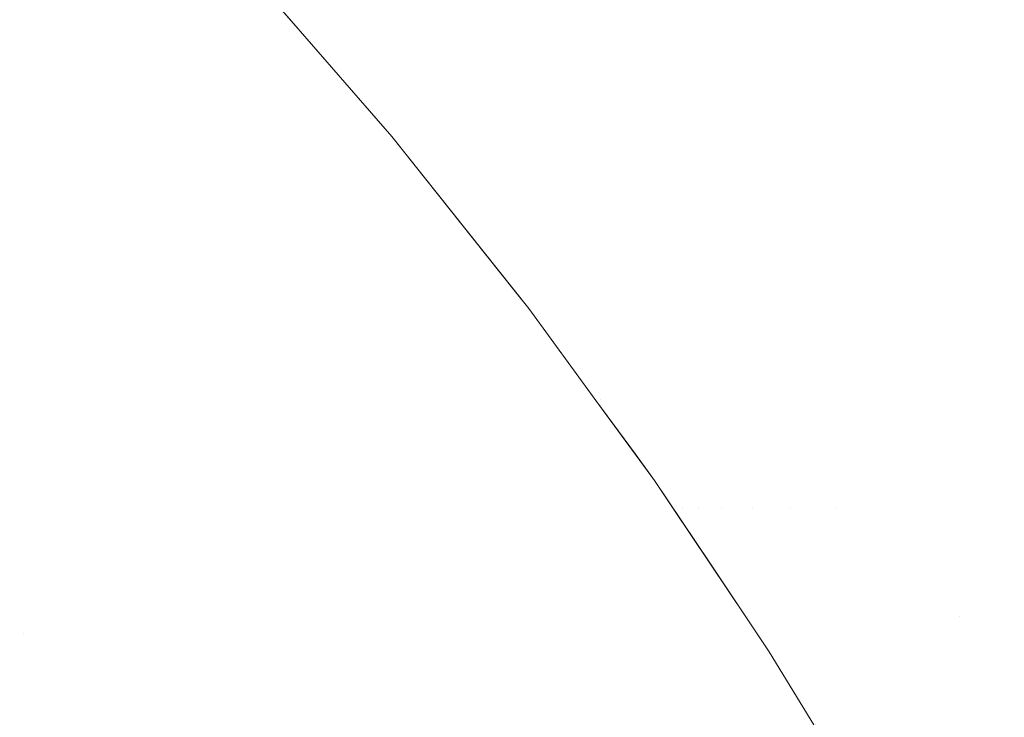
# Model space of a CAD drawing. Header units: centimetres. Extents: x -35.1 to 36.2, y 3.4 to 5.2.
# Tile 180 of 256: x -11.1686 to -11.1502, y 5.1421 to 5.1552. Entities that reach past the tile are written whole.
import ezdxf

# ---------------------------------------------------------------- set-up
doc = ezdxf.new("R2010")
doc.units = ezdxf.units.CM
doc.header["$LTSCALE"] = 2.54
doc.layers.add('Lucido design-1', color=7, linetype='Continuous')

# ---------------------------------------------------------------- blocks, each defined once
blk = doc.blocks.new('Gruppo-4-1')
at = {"color": 7, "linetype": 'Continuous', "lineweight": 9}
for points, invisible_edges in [([(36.079692, 5.15757, -1872.233599), (-34.952766, 5.15757, -1872.233599), (-34.952766, 5.153942, -1872.231175), (36.079692, 5.153942, -1872.231175)], 5), ([(-11.167272, 5.156206, -1872.934101), (-11.166364, 5.155215, -1872.934101), (-11.167053, 5.154867, -1872.93713), (-11.167955, 5.155852, -1872.93713)], 15), ([(-11.163749, 5.155073, -1872.921758), (-11.164649, 5.156081, -1872.921758), (-11.164487, 5.156163, -1872.918638), (-11.163586, 5.155153, -1872.918638)], 15), ([(-11.163586, 5.155153, -1872.918638), (-11.164487, 5.156163, -1872.918638), (-11.164455, 5.156215, -1872.915514), (-11.163546, 5.155167, -1872.915514)], 11), ([(-11.163546, 5.155167, -1872.915514), (-11.164455, 5.156215, -1872.915514), (-11.164455, 5.156215, -1872.715514), (-11.162668, 5.154155, -1872.715514)], 10), ([(-11.162668, 5.154155, -1872.715514), (-11.164455, 5.156215, -1872.715514), (-11.164356, 5.156191, -1872.711854), (-11.162577, 5.154168, -1872.711896)], 14), ([(-11.162577, 5.154168, -1872.711896), (-11.164356, 5.156191, -1872.711854), (-11.164127, 5.156191, -1872.7082), (-11.16235, 5.154168, -1872.708283)], 15), ([(-11.16235, 5.154168, -1872.708283), (-11.164127, 5.156191, -1872.7082), (-11.163746, 5.156191, -1872.704557), (-11.161973, 5.154168, -1872.704681)], 15), ([(-11.161973, 5.154168, -1872.704681), (-11.163746, 5.156191, -1872.704557), (-11.163213, 5.156191, -1872.700929), (-11.161447, 5.154168, -1872.701095)], 15), ([(-11.161447, 5.154168, -1872.701095), (-11.163213, 5.156191, -1872.700929), (-11.162532, 5.156191, -1872.697323), (-11.160773, 5.154168, -1872.697529)], 15), ([(-11.160773, 5.154168, -1872.697529), (-11.162532, 5.156191, -1872.697323), (-11.161702, 5.156191, -1872.693742), (-11.159953, 5.154168, -1872.69399)], 15), ([(-11.159953, 5.154168, -1872.69399), (-11.161702, 5.156191, -1872.693742), (-11.160728, 5.156191, -1872.690193), (-11.15899, 5.154168, -1872.690481)], 15), ([(-11.15899, 5.154168, -1872.690481), (-11.160728, 5.156191, -1872.690193), (-11.159611, 5.156191, -1872.68668), (-11.157886, 5.154168, -1872.687008)], 15), ([(-11.157886, 5.154168, -1872.687008), (-11.159611, 5.156191, -1872.68668), (-11.158355, 5.156191, -1872.683208), (-11.156644, 5.154168, -1872.683575)], 15), ([(-11.156644, 5.154168, -1872.683575), (-11.158355, 5.156191, -1872.683208), (-11.156964, 5.156191, -1872.679781), (-11.155268, 5.154168, -1872.680187)], 15), ([(-11.155268, 5.154168, -1872.680187), (-11.156964, 5.156191, -1872.679781), (-11.155441, 5.156191, -1872.676404), (-11.153762, 5.154168, -1872.676848)], 15), ([(-11.153762, 5.154168, -1872.676848), (-11.155441, 5.156191, -1872.676404), (-11.153789, 5.156191, -1872.67308), (-11.15213, 5.154168, -1872.673562)], 15), ([(-11.15213, 5.154168, -1872.673562), (-11.153789, 5.156191, -1872.67308), (-11.152015, 5.156191, -1872.669813), (-11.150375, 5.154168, -1872.670332)], 15), ([(-11.150375, 5.154168, -1872.670332), (-11.152015, 5.156191, -1872.669813), (-11.150121, 5.156191, -1872.666607), (-11.148503, 5.154168, -1872.667163)], 15), ([(-11.164401, 5.154752, -1872.927965), (-11.165295, 5.155755, -1872.927965), (-11.164919, 5.155945, -1872.924868), (-11.164021, 5.154939, -1872.924868)], 15), ([(-11.164021, 5.154939, -1872.924868), (-11.164919, 5.155945, -1872.924868), (-11.164649, 5.156081, -1872.921758), (-11.163749, 5.155073, -1872.921758)], 15), ([(-11.167955, 5.155852, -1872.93713), (-11.167053, 5.154867, -1872.93713), (-11.167843, 5.154468, -1872.940129), (-11.168739, 5.155446, -1872.940129)], 15), ([(-11.164887, 5.154513, -1872.931044), (-11.165778, 5.155511, -1872.931044), (-11.165295, 5.155755, -1872.927965), (-11.164401, 5.154752, -1872.927965)], 15), ([(-11.168739, 5.155446, -1872.940129), (-11.167843, 5.154468, -1872.940129), (-11.168732, 5.15402, -1872.943094), (-11.16962, 5.154989, -1872.943094)], 15), ([(-11.165479, 5.154222, -1872.934101), (-11.166364, 5.155215, -1872.934101), (-11.165778, 5.155511, -1872.931044), (-11.164887, 5.154513, -1872.931044)], 15), ([(-11.166173, 5.15388, -1872.93713), (-11.167053, 5.154867, -1872.93713), (-11.166364, 5.155215, -1872.934101), (-11.165479, 5.154222, -1872.934101)], 15), ([(-11.163546, 5.155167, -1872.915514), (-11.162668, 5.154155, -1872.915514), (-11.162707, 5.154142, -1872.918638), (-11.163586, 5.155153, -1872.918638)], 14), ([(-11.162668, 5.154155, -1872.915514), (-11.163546, 5.155167, -1872.915514), (-11.162668, 5.154155, -1872.715514)], 10), ([(-11.163749, 5.155073, -1872.921758), (-11.162872, 5.154063, -1872.921758), (-11.163146, 5.153931, -1872.924868), (-11.164021, 5.154939, -1872.924868)], 15), ([(-11.163586, 5.155153, -1872.918638), (-11.162707, 5.154142, -1872.918638), (-11.162872, 5.154063, -1872.921758), (-11.163749, 5.155073, -1872.921758)], 15), ([(-11.16697, 5.153489, -1872.940129), (-11.167843, 5.154468, -1872.940129), (-11.167053, 5.154867, -1872.93713), (-11.166173, 5.15388, -1872.93713)], 15), ([(-11.164021, 5.154939, -1872.924868), (-11.163146, 5.153931, -1872.924868), (-11.163529, 5.153748, -1872.927965), (-11.164401, 5.154752, -1872.927965)], 15), ([(-11.164401, 5.154752, -1872.927965), (-11.163529, 5.153748, -1872.927965), (-11.164019, 5.153513, -1872.931044), (-11.164887, 5.154513, -1872.931044)], 15), ([(-11.167865, 5.153048, -1872.943094), (-11.168732, 5.15402, -1872.943094), (-11.167843, 5.154468, -1872.940129), (-11.16697, 5.153489, -1872.940129)], 15), ([(-11.164887, 5.154513, -1872.931044), (-11.164019, 5.153513, -1872.931044), (-11.164615, 5.153228, -1872.934101), (-11.165479, 5.154222, -1872.934101)], 15), ([(-11.165479, 5.154222, -1872.934101), (-11.164615, 5.153228, -1872.934101), (-11.165315, 5.152892, -1872.93713), (-11.166173, 5.15388, -1872.93713)], 15), ([(-11.162293, 5.152923, -1872.924868), (-11.163146, 5.153931, -1872.924868), (-11.162872, 5.154063, -1872.921758), (-11.162016, 5.153052, -1872.921758)], 15), ([(-11.162016, 5.153052, -1872.921758), (-11.162872, 5.154063, -1872.921758), (-11.162707, 5.154142, -1872.918638), (-11.16185, 5.153129, -1872.918638)], 15), ([(-11.16185, 5.153129, -1872.918638), (-11.162707, 5.154142, -1872.918638), (-11.162668, 5.154155, -1872.915514), (-11.161798, 5.153152, -1872.915514)], 11), ([(-11.161667, 5.153001, -1872.715514), (-11.162668, 5.154155, -1872.715514), (-11.162577, 5.154168, -1872.711896)], 10), ([(-11.161798, 5.153152, -1872.915514), (-11.162668, 5.154155, -1872.915514), (-11.162668, 5.154155, -1872.715514), (-11.161667, 5.153001, -1872.715514)], 10), ([(-11.162577, 5.154168, -1872.711896), (-11.160885, 5.152141, -1872.711936), (-11.161667, 5.153001, -1872.715514)], 11), ([(-11.16235, 5.154168, -1872.708283), (-11.160661, 5.152141, -1872.708362), (-11.160885, 5.152141, -1872.711936), (-11.162577, 5.154168, -1872.711896)], 15), ([(-11.161973, 5.154168, -1872.704681), (-11.160288, 5.152141, -1872.704799), (-11.160661, 5.152141, -1872.708362), (-11.16235, 5.154168, -1872.708283)], 15), ([(-11.161447, 5.154168, -1872.701095), (-11.159767, 5.152141, -1872.701252), (-11.160288, 5.152141, -1872.704799), (-11.161973, 5.154168, -1872.704681)], 15), ([(-11.160773, 5.154168, -1872.697529), (-11.159101, 5.152141, -1872.697726), (-11.159767, 5.152141, -1872.701252), (-11.161447, 5.154168, -1872.701095)], 15), ([(-11.159953, 5.154168, -1872.69399), (-11.15829, 5.152141, -1872.694225), (-11.159101, 5.152141, -1872.697726), (-11.160773, 5.154168, -1872.697529)], 15), ([(-11.15899, 5.154168, -1872.690481), (-11.157337, 5.152141, -1872.690755), (-11.15829, 5.152141, -1872.694225), (-11.159953, 5.154168, -1872.69399)], 15), ([(-11.157886, 5.154168, -1872.687008), (-11.156245, 5.152141, -1872.68732), (-11.157337, 5.152141, -1872.690755), (-11.15899, 5.154168, -1872.690481)], 15), ([(-11.156644, 5.154168, -1872.683575), (-11.155017, 5.152141, -1872.683924), (-11.156245, 5.152141, -1872.68732), (-11.157886, 5.154168, -1872.687008)], 15), ([(-11.155268, 5.154168, -1872.680187), (-11.153656, 5.152141, -1872.680573), (-11.155017, 5.152141, -1872.683924), (-11.156644, 5.154168, -1872.683575)], 15), ([(-11.153762, 5.154168, -1872.676848), (-11.152167, 5.152141, -1872.677271), (-11.153656, 5.152141, -1872.680573), (-11.155268, 5.154168, -1872.680187)], 15), ([(-11.15213, 5.154168, -1872.673562), (-11.150552, 5.152141, -1872.67402), (-11.152167, 5.152141, -1872.677271), (-11.153762, 5.154168, -1872.676848)], 15), ([(-11.150375, 5.154168, -1872.670332), (-11.148817, 5.152141, -1872.670826), (-11.150552, 5.152141, -1872.67402), (-11.15213, 5.154168, -1872.673562)], 15), ([(-11.148503, 5.154168, -1872.667163), (-11.146966, 5.152141, -1872.667691), (-11.148817, 5.152141, -1872.670826), (-11.150375, 5.154168, -1872.670332)], 15), ([(36.079692, 5.153942, -1872.231175), (-34.952766, 5.153942, -1872.231175), (-34.952766, 5.150212, -1872.228911), (36.079692, 5.150212, -1872.228911)], 5), ([(-11.168858, 5.15256, -1872.946019), (-11.169716, 5.153522, -1872.946019), (-11.168732, 5.15402, -1872.943094), (-11.167865, 5.153048, -1872.943094)], 15), ([(-11.166173, 5.15388, -1872.93713), (-11.165315, 5.152892, -1872.93713), (-11.166118, 5.152508, -1872.940129), (-11.16697, 5.153489, -1872.940129)], 15), ([(-11.162678, 5.152743, -1872.927965), (-11.163529, 5.153748, -1872.927965), (-11.163146, 5.153931, -1872.924868), (-11.162293, 5.152923, -1872.924868)], 15), ([(-11.163172, 5.152512, -1872.931044), (-11.164019, 5.153513, -1872.931044), (-11.163529, 5.153748, -1872.927965), (-11.162678, 5.152743, -1872.927965)], 15), ([(-11.163772, 5.152232, -1872.934101), (-11.164615, 5.153228, -1872.934101), (-11.164019, 5.153513, -1872.931044), (-11.163172, 5.152512, -1872.931044)], 15), ([(-11.16697, 5.153489, -1872.940129), (-11.166118, 5.152508, -1872.940129), (-11.16702, 5.152075, -1872.943094), (-11.167865, 5.153048, -1872.943094)], 15), ([(-11.164478, 5.151903, -1872.93713), (-11.165315, 5.152892, -1872.93713), (-11.164615, 5.153228, -1872.934101), (-11.163772, 5.152232, -1872.934101)], 15), ([(-11.161798, 5.153152, -1872.915514), (-11.161667, 5.153001, -1872.915514), (-11.161015, 5.152115, -1872.918638), (-11.16185, 5.153129, -1872.918638)], 14), ([(-11.161667, 5.153001, -1872.715514), (-11.161667, 5.153001, -1872.915514), (-11.161798, 5.153152, -1872.915514)], 9), ([(-11.167865, 5.153048, -1872.943094), (-11.16702, 5.152075, -1872.943094), (-11.168021, 5.151596, -1872.946019), (-11.168858, 5.15256, -1872.946019)], 15), ([(-11.162016, 5.153052, -1872.921758), (-11.161183, 5.152039, -1872.921758), (-11.161461, 5.151913, -1872.924868), (-11.162293, 5.152923, -1872.924868)], 15), ([(-11.16185, 5.153129, -1872.918638), (-11.161015, 5.152115, -1872.918638), (-11.161183, 5.152039, -1872.921758), (-11.162016, 5.153052, -1872.921758)], 15), ([(-11.160162, 5.151113, -1872.915514), (-11.161667, 5.153001, -1872.915514), (-11.161667, 5.153001, -1872.715514), (-11.159104, 5.149786, -1872.715514)], 10), ([(-11.159104, 5.149786, -1872.715514), (-11.161667, 5.153001, -1872.715514), (-11.160885, 5.152141, -1872.711936), (-11.15928, 5.150111, -1872.711973)], 14), ([(-11.160202, 5.151101, -1872.918638), (-11.161015, 5.152115, -1872.918638), (-11.161667, 5.153001, -1872.915514), (-11.160162, 5.151113, -1872.915514)], 11), ([(-11.165287, 5.151526, -1872.940129), (-11.166118, 5.152508, -1872.940129), (-11.165315, 5.152892, -1872.93713), (-11.164478, 5.151903, -1872.93713)], 15), ([(-11.162293, 5.152923, -1872.924868), (-11.161461, 5.151913, -1872.924868), (-11.161849, 5.151737, -1872.927965), (-11.162678, 5.152743, -1872.927965)], 15), ([(-11.162678, 5.152743, -1872.927965), (-11.161849, 5.151737, -1872.927965), (-11.162347, 5.151511, -1872.931044), (-11.163172, 5.152512, -1872.931044)], 15), ([(-11.168858, 5.15256, -1872.946019), (-11.168021, 5.151596, -1872.946019), (-11.169116, 5.151072, -1872.948903), (-11.169944, 5.152026, -1872.948903)], 15), ([(-11.166196, 5.151102, -1872.943094), (-11.16702, 5.152075, -1872.943094), (-11.166118, 5.152508, -1872.940129), (-11.165287, 5.151526, -1872.940129)], 15), ([(-11.163172, 5.152512, -1872.931044), (-11.162347, 5.151511, -1872.931044), (-11.162952, 5.151236, -1872.934101), (-11.163772, 5.152232, -1872.934101)], 15), ([(-11.163772, 5.152232, -1872.934101), (-11.162952, 5.151236, -1872.934101), (-11.163663, 5.150913, -1872.93713), (-11.164478, 5.151903, -1872.93713)], 15), ([(-11.167204, 5.150631, -1872.946019), (-11.168021, 5.151596, -1872.946019), (-11.16702, 5.152075, -1872.943094), (-11.166196, 5.151102, -1872.943094)], 15), ([(-11.160651, 5.150903, -1872.924868), (-11.161461, 5.151913, -1872.924868), (-11.161183, 5.152039, -1872.921758), (-11.160371, 5.151027, -1872.921758)], 15), ([(-11.160371, 5.151027, -1872.921758), (-11.161183, 5.152039, -1872.921758), (-11.161015, 5.152115, -1872.918638), (-11.160202, 5.151101, -1872.918638)], 15), ([(-11.15928, 5.150111, -1872.711973), (-11.160885, 5.152141, -1872.711936), (-11.160661, 5.152141, -1872.708362), (-11.159058, 5.150111, -1872.708437)], 15), ([(-11.159058, 5.150111, -1872.708437), (-11.160661, 5.152141, -1872.708362), (-11.160288, 5.152141, -1872.704799), (-11.158689, 5.150111, -1872.704912)], 15), ([(-11.158689, 5.150111, -1872.704912), (-11.160288, 5.152141, -1872.704799), (-11.159767, 5.152141, -1872.701252), (-11.158174, 5.150111, -1872.701402)], 15), ([(-11.158174, 5.150111, -1872.701402), (-11.159767, 5.152141, -1872.701252), (-11.159101, 5.152141, -1872.697726), (-11.157514, 5.150111, -1872.697912)], 15), ([(-11.157514, 5.150111, -1872.697912), (-11.159101, 5.152141, -1872.697726), (-11.15829, 5.152141, -1872.694225), (-11.156712, 5.150111, -1872.694448)], 15), ([(-11.156712, 5.150111, -1872.694448), (-11.15829, 5.152141, -1872.694225), (-11.157337, 5.152141, -1872.690755), (-11.155769, 5.150111, -1872.691014)], 15), ([(-11.155769, 5.150111, -1872.691014), (-11.157337, 5.152141, -1872.690755), (-11.156245, 5.152141, -1872.68732), (-11.154688, 5.150111, -1872.687615)], 15), ([(-11.154688, 5.150111, -1872.687615), (-11.156245, 5.152141, -1872.68732), (-11.155017, 5.152141, -1872.683924), (-11.153473, 5.150111, -1872.684255)], 15), ([(-11.153473, 5.150111, -1872.684255), (-11.155017, 5.152141, -1872.683924), (-11.153656, 5.152141, -1872.680573), (-11.152127, 5.150111, -1872.68094)], 15), ([(-11.152127, 5.150111, -1872.68094), (-11.153656, 5.152141, -1872.680573), (-11.152167, 5.152141, -1872.677271), (-11.150653, 5.150111, -1872.677672)], 15), ([(-11.150653, 5.150111, -1872.677672), (-11.152167, 5.152141, -1872.677271), (-11.150552, 5.152141, -1872.67402), (-11.149055, 5.150111, -1872.674455)], 15), ([(-11.149055, 5.150111, -1872.674455), (-11.150552, 5.152141, -1872.67402), (-11.148817, 5.152141, -1872.670826), (-11.147338, 5.150111, -1872.671294)], 15), ([(-11.164478, 5.151903, -1872.93713), (-11.163663, 5.150913, -1872.93713), (-11.164477, 5.150543, -1872.940129), (-11.165287, 5.151526, -1872.940129)], 15), ([(-11.161042, 5.15073, -1872.927965), (-11.161849, 5.151737, -1872.927965), (-11.161461, 5.151913, -1872.924868), (-11.160651, 5.150903, -1872.924868)], 15), ([(-11.161543, 5.150508, -1872.931044), (-11.162347, 5.151511, -1872.931044), (-11.161849, 5.151737, -1872.927965), (-11.161042, 5.15073, -1872.927965)], 15), ([(-11.168308, 5.150117, -1872.948903), (-11.169116, 5.151072, -1872.948903), (-11.168021, 5.151596, -1872.946019), (-11.167204, 5.150631, -1872.946019)], 15), ([(-11.165287, 5.151526, -1872.940129), (-11.164477, 5.150543, -1872.940129), (-11.165393, 5.150127, -1872.943094), (-11.166196, 5.151102, -1872.943094)], 15), ([(-11.162152, 5.150239, -1872.934101), (-11.162952, 5.151236, -1872.934101), (-11.162347, 5.151511, -1872.931044), (-11.161543, 5.150508, -1872.931044)], 15), ([(-11.162868, 5.149922, -1872.93713), (-11.163663, 5.150913, -1872.93713), (-11.162952, 5.151236, -1872.934101), (-11.162152, 5.150239, -1872.934101)], 15), ([(-11.160162, 5.151113, -1872.915514), (-11.15936, 5.150107, -1872.915514), (-11.15941, 5.150087, -1872.918638), (-11.160202, 5.151101, -1872.918638)], 14), ([(-11.159104, 5.149786, -1872.715514), (-11.159104, 5.149786, -1872.915514), (-11.15936, 5.150107, -1872.915514), (-11.160162, 5.151113, -1872.915514)], 9), ([(-11.169503, 5.149559, -1872.95174), (-11.170302, 5.150503, -1872.95174), (-11.169116, 5.151072, -1872.948903), (-11.168308, 5.150117, -1872.948903)], 15), ([(-11.166196, 5.151102, -1872.943094), (-11.165393, 5.150127, -1872.943094), (-11.166409, 5.149666, -1872.946019), (-11.167204, 5.150631, -1872.946019)], 15), ([(-11.160371, 5.151027, -1872.921758), (-11.15958, 5.150014, -1872.921758), (-11.159862, 5.149893, -1872.924868), (-11.160651, 5.150903, -1872.924868)], 15), ([(-11.160202, 5.151101, -1872.918638), (-11.15941, 5.150087, -1872.918638), (-11.15958, 5.150014, -1872.921758), (-11.160371, 5.151027, -1872.921758)], 15), ([(-11.163688, 5.14956, -1872.940129), (-11.164477, 5.150543, -1872.940129), (-11.163663, 5.150913, -1872.93713), (-11.162868, 5.149922, -1872.93713)], 15), ([(-11.160651, 5.150903, -1872.924868), (-11.159862, 5.149893, -1872.924868), (-11.160256, 5.149723, -1872.927965), (-11.161042, 5.15073, -1872.927965)], 15), ([(-11.167204, 5.150631, -1872.946019), (-11.166409, 5.149666, -1872.946019), (-11.16752, 5.149161, -1872.948903), (-11.168308, 5.150117, -1872.948903)], 15), ([(-11.161042, 5.15073, -1872.927965), (-11.160256, 5.149723, -1872.927965), (-11.16076, 5.149506, -1872.931044), (-11.161543, 5.150508, -1872.931044)], 15), ([(-11.164611, 5.149152, -1872.943094), (-11.165393, 5.150127, -1872.943094), (-11.164477, 5.150543, -1872.940129), (-11.163688, 5.14956, -1872.940129)], 15), ([(-11.161543, 5.150508, -1872.931044), (-11.16076, 5.149506, -1872.931044), (-11.161374, 5.149242, -1872.934101), (-11.162152, 5.150239, -1872.934101)], 15), ([(36.079692, 5.150212, -1872.228911), (-34.952766, 5.150212, -1872.228911), (-34.952766, 5.146387, -1872.226813), (36.079692, 5.146387, -1872.226813)], 5), ([(-11.162152, 5.150239, -1872.934101), (-11.161374, 5.149242, -1872.934101), (-11.162094, 5.148932, -1872.93713), (-11.162868, 5.149922, -1872.93713)], 15), ([(-11.168308, 5.150117, -1872.948903), (-11.16752, 5.149161, -1872.948903), (-11.168725, 5.148614, -1872.95174), (-11.169503, 5.149559, -1872.95174)], 15), ([(-11.165634, 5.148699, -1872.946019), (-11.166409, 5.149666, -1872.946019), (-11.165393, 5.150127, -1872.943094), (-11.164611, 5.149152, -1872.943094)], 15), ([(-11.159094, 5.148882, -1872.924868), (-11.159862, 5.149893, -1872.924868), (-11.15958, 5.150014, -1872.921758), (-11.15881, 5.149001, -1872.921758)], 15), ([(-11.15881, 5.149001, -1872.921758), (-11.15958, 5.150014, -1872.921758), (-11.15941, 5.150087, -1872.918638), (-11.158639, 5.149073, -1872.918638)], 15), ([(-11.158639, 5.149073, -1872.918638), (-11.15941, 5.150087, -1872.918638), (-11.15936, 5.150107, -1872.915514), (-11.159104, 5.149786, -1872.915514)], 11), ([(-11.159058, 5.150111, -1872.708437), (-11.157539, 5.148082, -1872.708508), (-11.157759, 5.148082, -1872.712009), (-11.15928, 5.150111, -1872.711973)], 15), ([(-11.159104, 5.149786, -1872.715514), (-11.15928, 5.150111, -1872.711973), (-11.157759, 5.148082, -1872.712009)], 11), ([(-11.158689, 5.150111, -1872.704912), (-11.157174, 5.148082, -1872.705018), (-11.157539, 5.148082, -1872.708508), (-11.159058, 5.150111, -1872.708437)], 15), ([(-11.158174, 5.150111, -1872.701402), (-11.156664, 5.148082, -1872.701543), (-11.157174, 5.148082, -1872.705018), (-11.158689, 5.150111, -1872.704912)], 15), ([(-11.157514, 5.150111, -1872.697912), (-11.156011, 5.148082, -1872.698089), (-11.156664, 5.148082, -1872.701543), (-11.158174, 5.150111, -1872.701402)], 15), ([(-11.156712, 5.150111, -1872.694448), (-11.155217, 5.148082, -1872.694659), (-11.156011, 5.148082, -1872.698089), (-11.157514, 5.150111, -1872.697912)], 15), ([(-11.155769, 5.150111, -1872.691014), (-11.154284, 5.148082, -1872.69126), (-11.155217, 5.148082, -1872.694659), (-11.156712, 5.150111, -1872.694448)], 15), ([(-11.154688, 5.150111, -1872.687615), (-11.153214, 5.148082, -1872.687895), (-11.154284, 5.148082, -1872.69126), (-11.155769, 5.150111, -1872.691014)], 15), ([(-11.153473, 5.150111, -1872.684255), (-11.152011, 5.148082, -1872.684569), (-11.153214, 5.148082, -1872.687895), (-11.154688, 5.150111, -1872.687615)], 15), ([(-11.152127, 5.150111, -1872.68094), (-11.150678, 5.148082, -1872.681286), (-11.152011, 5.148082, -1872.684569), (-11.153473, 5.150111, -1872.684255)], 15), ([(-11.150653, 5.150111, -1872.677672), (-11.149219, 5.148082, -1872.678051), (-11.150678, 5.148082, -1872.681286), (-11.152127, 5.150111, -1872.68094)], 15), ([(-11.149055, 5.150111, -1872.674455), (-11.147637, 5.148082, -1872.674867), (-11.149219, 5.148082, -1872.678051), (-11.150653, 5.150111, -1872.677672)], 15), ([(-11.162868, 5.149922, -1872.93713), (-11.162094, 5.148932, -1872.93713), (-11.162921, 5.148576, -1872.940129), (-11.163688, 5.14956, -1872.940129)], 15), ([(-11.159491, 5.148716, -1872.927965), (-11.160256, 5.149723, -1872.927965), (-11.159862, 5.149893, -1872.924868), (-11.159094, 5.148882, -1872.924868)], 15), ([(-11.166753, 5.148204, -1872.948903), (-11.16752, 5.149161, -1872.948903), (-11.166409, 5.149666, -1872.946019), (-11.165634, 5.148699, -1872.946019)], 15), ([(-11.159998, 5.148503, -1872.931044), (-11.16076, 5.149506, -1872.931044), (-11.160256, 5.149723, -1872.927965), (-11.159491, 5.148716, -1872.927965)], 15), ([(-11.157849, 5.14807, -1872.915514), (-11.159104, 5.149786, -1872.915514), (-11.159104, 5.149786, -1872.715514), (-11.157849, 5.14807, -1872.715514)], 10), ([(-11.157759, 5.148082, -1872.712009), (-11.157849, 5.14807, -1872.715514), (-11.159104, 5.149786, -1872.715514)], 9), ([(-11.159104, 5.149786, -1872.915514), (-11.157849, 5.14807, -1872.915514), (-11.15789, 5.148059, -1872.918638), (-11.158639, 5.149073, -1872.918638)], 14), ([(-11.163688, 5.14956, -1872.940129), (-11.162921, 5.148576, -1872.940129), (-11.16385, 5.148176, -1872.943094), (-11.164611, 5.149152, -1872.943094)], 15), ([(-11.160616, 5.148245, -1872.934101), (-11.161374, 5.149242, -1872.934101), (-11.16076, 5.149506, -1872.931044), (-11.159998, 5.148503, -1872.931044)], 15), ([(-11.167966, 5.147668, -1872.95174), (-11.168725, 5.148614, -1872.95174), (-11.16752, 5.149161, -1872.948903), (-11.166753, 5.148204, -1872.948903)], 15), ([(-11.164611, 5.149152, -1872.943094), (-11.16385, 5.148176, -1872.943094), (-11.164879, 5.147733, -1872.946019), (-11.165634, 5.148699, -1872.946019)], 15), ([(-11.161341, 5.147941, -1872.93713), (-11.162094, 5.148932, -1872.93713), (-11.161374, 5.149242, -1872.934101), (-11.160616, 5.148245, -1872.934101)], 15), ([(-11.162173, 5.147592, -1872.940129), (-11.162921, 5.148576, -1872.940129), (-11.162094, 5.148932, -1872.93713), (-11.161341, 5.147941, -1872.93713)], 15), ([(-11.15881, 5.149001, -1872.921758), (-11.158061, 5.147989, -1872.921758), (-11.158347, 5.147872, -1872.924868), (-11.159094, 5.148882, -1872.924868)], 15), ([(-11.158639, 5.149073, -1872.918638), (-11.15789, 5.148059, -1872.918638), (-11.158061, 5.147989, -1872.921758), (-11.15881, 5.149001, -1872.921758)], 15), ([(-11.159094, 5.148882, -1872.924868), (-11.158347, 5.147872, -1872.924868), (-11.158746, 5.14771, -1872.927965), (-11.159491, 5.148716, -1872.927965)], 15), ([(-11.16927, 5.147091, -1872.954529), (-11.17002, 5.148025, -1872.954529), (-11.168725, 5.148614, -1872.95174), (-11.167966, 5.147668, -1872.95174)], 15), ([(-11.165634, 5.148699, -1872.946019), (-11.164879, 5.147733, -1872.946019), (-11.166006, 5.147248, -1872.948903), (-11.166753, 5.148204, -1872.948903)], 15), ([(-11.163108, 5.147201, -1872.943094), (-11.16385, 5.148176, -1872.943094), (-11.162921, 5.148576, -1872.940129), (-11.162173, 5.147592, -1872.940129)], 15), ([(-11.159491, 5.148716, -1872.927965), (-11.158746, 5.14771, -1872.927965), (-11.159257, 5.147501, -1872.931044), (-11.159998, 5.148503, -1872.931044)], 15), ([(-11.159998, 5.148503, -1872.931044), (-11.159257, 5.147501, -1872.931044), (-11.159879, 5.147248, -1872.934101), (-11.160616, 5.148245, -1872.934101)], 15), ([(-11.166753, 5.148204, -1872.948903), (-11.166006, 5.147248, -1872.948903), (-11.167228, 5.146722, -1872.95174), (-11.167966, 5.147668, -1872.95174)], 15), ([(-11.164145, 5.146766, -1872.946019), (-11.164879, 5.147733, -1872.946019), (-11.16385, 5.148176, -1872.943094), (-11.163108, 5.147201, -1872.943094)], 15), ([(-11.160616, 5.148245, -1872.934101), (-11.159879, 5.147248, -1872.934101), (-11.160609, 5.14695, -1872.93713), (-11.161341, 5.147941, -1872.93713)], 15), ([(-11.157621, 5.146863, -1872.924868), (-11.158347, 5.147872, -1872.924868), (-11.158061, 5.147989, -1872.921758), (-11.157333, 5.146977, -1872.921758)], 15), ([(-11.157333, 5.146977, -1872.921758), (-11.158061, 5.147989, -1872.921758), (-11.15789, 5.148059, -1872.918638), (-11.15716, 5.147045, -1872.918638)], 15), ([(-11.15716, 5.147045, -1872.918638), (-11.15789, 5.148059, -1872.918638), (-11.157849, 5.14807, -1872.915514), (-11.157111, 5.147062, -1872.915514)], 11), ([(-11.156755, 5.146575, -1872.715514), (-11.157849, 5.14807, -1872.715514), (-11.157759, 5.148082, -1872.712009)], 10), ([(-11.157111, 5.147062, -1872.915514), (-11.157849, 5.14807, -1872.915514), (-11.157849, 5.14807, -1872.715514), (-11.156755, 5.146575, -1872.715514)], 10), ([(-11.157759, 5.148082, -1872.712009), (-11.156321, 5.146055, -1872.712042), (-11.156755, 5.146575, -1872.715514)], 11), ([(-11.156231, 5.146055, -1872.710308), (-11.156321, 5.146055, -1872.712042), (-11.157759, 5.148082, -1872.712009), (-11.157539, 5.148082, -1872.708508)], 15), ([(-11.157539, 5.148082, -1872.708508), (-11.156104, 5.146055, -1872.708575), (-11.156231, 5.146055, -1872.710308)], 11), ([(-11.155941, 5.146055, -1872.706845), (-11.156104, 5.146055, -1872.708575), (-11.157539, 5.148082, -1872.708508), (-11.157174, 5.148082, -1872.705018)], 15), ([(-11.157174, 5.148082, -1872.705018), (-11.155742, 5.146055, -1872.705119), (-11.155941, 5.146055, -1872.706845)], 11), ([(-11.155507, 5.146055, -1872.703396), (-11.155742, 5.146055, -1872.705119), (-11.157174, 5.148082, -1872.705018), (-11.156664, 5.148082, -1872.701543)], 15), ([(-11.156664, 5.148082, -1872.701543), (-11.155237, 5.146055, -1872.701677), (-11.155507, 5.146055, -1872.703396)], 11), ([(-11.154931, 5.146055, -1872.699964), (-11.155237, 5.146055, -1872.701677), (-11.156664, 5.148082, -1872.701543), (-11.156011, 5.148082, -1872.698089)], 15), ([(-11.156011, 5.148082, -1872.698089), (-11.15459, 5.146055, -1872.698256), (-11.154931, 5.146055, -1872.699964)], 11), ([(-11.154214, 5.146055, -1872.696554), (-11.15459, 5.146055, -1872.698256), (-11.156011, 5.148082, -1872.698089), (-11.155217, 5.148082, -1872.694659)], 15), ([(-11.155217, 5.148082, -1872.694659), (-11.153804, 5.146055, -1872.694859), (-11.154214, 5.146055, -1872.696554)], 11), ([(-11.153358, 5.146055, -1872.693172), (-11.153804, 5.146055, -1872.694859), (-11.155217, 5.148082, -1872.694659), (-11.154284, 5.148082, -1872.69126)], 15), ([(-11.154284, 5.148082, -1872.69126), (-11.152879, 5.146055, -1872.691492), (-11.153358, 5.146055, -1872.693172)], 11), ([(-11.152879, 5.146055, -1872.691492), (-11.154284, 5.148082, -1872.69126), (-11.153214, 5.148082, -1872.687895), (-11.15182, 5.146055, -1872.68816)], 15), ([(-11.15182, 5.146055, -1872.68816), (-11.153214, 5.148082, -1872.687895), (-11.152011, 5.148082, -1872.684569), (-11.150628, 5.146055, -1872.684866)], 15), ([(-11.150628, 5.146055, -1872.684866), (-11.152011, 5.148082, -1872.684569), (-11.150678, 5.148082, -1872.681286), (-11.149308, 5.146055, -1872.681614)], 15), ([(-11.149308, 5.146055, -1872.681614), (-11.150678, 5.148082, -1872.681286), (-11.149219, 5.148082, -1872.678051), (-11.147863, 5.146055, -1872.67841)], 15), ([(-11.161341, 5.147941, -1872.93713), (-11.160609, 5.14695, -1872.93713), (-11.161446, 5.146609, -1872.940129), (-11.162173, 5.147592, -1872.940129)], 15), ([(-11.158022, 5.146703, -1872.927965), (-11.158746, 5.14771, -1872.927965), (-11.158347, 5.147872, -1872.924868), (-11.157621, 5.146863, -1872.924868)], 15), ([(-11.167966, 5.147668, -1872.95174), (-11.167228, 5.146722, -1872.95174), (-11.168541, 5.146157, -1872.954529), (-11.16927, 5.147091, -1872.954529)], 15), ([(-11.165279, 5.146291, -1872.948903), (-11.166006, 5.147248, -1872.948903), (-11.164879, 5.147733, -1872.946019), (-11.164145, 5.146766, -1872.946019)], 15), ([(-11.158537, 5.1465, -1872.931044), (-11.159257, 5.147501, -1872.931044), (-11.158746, 5.14771, -1872.927965), (-11.158022, 5.146703, -1872.927965)], 15), ([(-11.162173, 5.147592, -1872.940129), (-11.161446, 5.146609, -1872.940129), (-11.162387, 5.146225, -1872.943094), (-11.163108, 5.147201, -1872.943094)], 15), ([(-11.159162, 5.146252, -1872.934101), (-11.159879, 5.147248, -1872.934101), (-11.159257, 5.147501, -1872.931044), (-11.158537, 5.1465, -1872.931044)], 15), ([(-11.166509, 5.145776, -1872.95174), (-11.167228, 5.146722, -1872.95174), (-11.166006, 5.147248, -1872.948903), (-11.165279, 5.146291, -1872.948903)], 15), ([(-11.159897, 5.14596, -1872.93713), (-11.160609, 5.14695, -1872.93713), (-11.159879, 5.147248, -1872.934101), (-11.159162, 5.146252, -1872.934101)], 15), ([(-11.16927, 5.147091, -1872.954529), (-11.168541, 5.146157, -1872.954529), (-11.169941, 5.145554, -1872.957266)], 11), ([(-11.163108, 5.147201, -1872.943094), (-11.162387, 5.146225, -1872.943094), (-11.16343, 5.1458, -1872.946019), (-11.164145, 5.146766, -1872.946019)], 15), ([(-11.157111, 5.147062, -1872.915514), (-11.156755, 5.146575, -1872.915514), (-11.156452, 5.146033, -1872.918638), (-11.15716, 5.147045, -1872.918638)], 14), ([(-11.156755, 5.146575, -1872.715514), (-11.156755, 5.146575, -1872.915514), (-11.157111, 5.147062, -1872.915514)], 9), ([(-11.160739, 5.145626, -1872.940129), (-11.161446, 5.146609, -1872.940129), (-11.160609, 5.14695, -1872.93713), (-11.159897, 5.14596, -1872.93713)], 15), ([(-11.157333, 5.146977, -1872.921758), (-11.156626, 5.145966, -1872.921758), (-11.156915, 5.145854, -1872.924868), (-11.157621, 5.146863, -1872.924868)], 15), ([(-11.15716, 5.147045, -1872.918638), (-11.156452, 5.146033, -1872.918638), (-11.156626, 5.145966, -1872.921758), (-11.157333, 5.146977, -1872.921758)], 15), ([(-11.167831, 5.145222, -1872.954529), (-11.168541, 5.146157, -1872.954529), (-11.167228, 5.146722, -1872.95174), (-11.166509, 5.145776, -1872.95174)], 15), ([(-11.164145, 5.146766, -1872.946019), (-11.16343, 5.1458, -1872.946019), (-11.164572, 5.145335, -1872.948903), (-11.165279, 5.146291, -1872.948903)], 15), ([(-11.158022, 5.146703, -1872.927965), (-11.157319, 5.145698, -1872.927965), (-11.157836, 5.145499, -1872.931044), (-11.158537, 5.1465, -1872.931044)], 15), ([(-11.157621, 5.146863, -1872.924868), (-11.156915, 5.145854, -1872.924868), (-11.157319, 5.145698, -1872.927965), (-11.158022, 5.146703, -1872.927965)], 15), ([(-11.161686, 5.145251, -1872.943094), (-11.162387, 5.146225, -1872.943094), (-11.161446, 5.146609, -1872.940129), (-11.160739, 5.145626, -1872.940129)], 15), ([(-11.156755, 5.146575, -1872.915514), (-11.156755, 5.146575, -1872.715514), (-11.156403, 5.146049, -1872.715514)], 9), ([(-11.155722, 5.145032, -1872.915514), (-11.156755, 5.146575, -1872.915514), (-11.156403, 5.146049, -1872.715514), (-11.155047, 5.144025, -1872.715514)], 10), ([(-11.156321, 5.146055, -1872.712042), (-11.156403, 5.146049, -1872.715514), (-11.156755, 5.146575, -1872.715514)], 9), ([(-11.155764, 5.145021, -1872.918638), (-11.156452, 5.146033, -1872.918638), (-11.156755, 5.146575, -1872.915514), (-11.155722, 5.145032, -1872.915514)], 11), ([(36.079692, 5.146387, -1872.226813), (-34.952766, 5.146387, -1872.226813), (-34.952766, 5.142474, -1872.224883), (36.079692, 5.142474, -1872.224883)], 5), ([(-11.158537, 5.1465, -1872.931044), (-11.157836, 5.145499, -1872.931044), (-11.158465, 5.145256, -1872.934101), (-11.159162, 5.146252, -1872.934101)], 15), ([(-11.168559, 5.14371, -1872.957266), (-11.169941, 5.145554, -1872.957266), (-11.168541, 5.146157, -1872.954529), (-11.167831, 5.145222, -1872.954529)], 15), ([(-11.165279, 5.146291, -1872.948903), (-11.164572, 5.145335, -1872.948903), (-11.16581, 5.14483, -1872.95174), (-11.166509, 5.145776, -1872.95174)], 15), ([(-11.162736, 5.144835, -1872.946019), (-11.16343, 5.1458, -1872.946019), (-11.162387, 5.146225, -1872.943094), (-11.161686, 5.145251, -1872.943094)], 15), ([(-11.159162, 5.146252, -1872.934101), (-11.158465, 5.145256, -1872.934101), (-11.159205, 5.144971, -1872.93713), (-11.159897, 5.14596, -1872.93713)], 15), ([(-11.159897, 5.14596, -1872.93713), (-11.159205, 5.144971, -1872.93713), (-11.160052, 5.144644, -1872.940129), (-11.160739, 5.145626, -1872.940129)], 15), ([(-11.15623, 5.144846, -1872.924868), (-11.156915, 5.145854, -1872.924868), (-11.156626, 5.145966, -1872.921758), (-11.155939, 5.144955, -1872.921758)], 15), ([(-11.155939, 5.144955, -1872.921758), (-11.156626, 5.145966, -1872.921758), (-11.156452, 5.146033, -1872.918638), (-11.155764, 5.145021, -1872.918638)], 15), ([(-11.155019, 5.144032, -1872.713794), (-11.155047, 5.144025, -1872.715514), (-11.156403, 5.146049, -1872.715514), (-11.156321, 5.146055, -1872.712042)], 13), ([(-11.156321, 5.146055, -1872.712042), (-11.154965, 5.144032, -1872.712074), (-11.155019, 5.144032, -1872.713794)], 11), ([(-11.154875, 5.144032, -1872.710355), (-11.154965, 5.144032, -1872.712074), (-11.156321, 5.146055, -1872.712042), (-11.156231, 5.146055, -1872.710308)], 15), ([(-11.156231, 5.146055, -1872.710308), (-11.156104, 5.146055, -1872.708575), (-11.154749, 5.144032, -1872.708639), (-11.154875, 5.144032, -1872.710355)], 15), ([(-11.154588, 5.144032, -1872.706925), (-11.154749, 5.144032, -1872.708639), (-11.156104, 5.146055, -1872.708575), (-11.155941, 5.146055, -1872.706845)], 15), ([(-11.155941, 5.146055, -1872.706845), (-11.155742, 5.146055, -1872.705119), (-11.154391, 5.144032, -1872.705214), (-11.154588, 5.144032, -1872.706925)], 15), ([(-11.154158, 5.144032, -1872.703506), (-11.154391, 5.144032, -1872.705214), (-11.155742, 5.146055, -1872.705119), (-11.155507, 5.146055, -1872.703396)], 15), ([(-11.155507, 5.146055, -1872.703396), (-11.155237, 5.146055, -1872.701677), (-11.15389, 5.144032, -1872.701804), (-11.154158, 5.144032, -1872.703506)], 15), ([(-11.153587, 5.144032, -1872.700106), (-11.15389, 5.144032, -1872.701804), (-11.155237, 5.146055, -1872.701677), (-11.154931, 5.146055, -1872.699964)], 15), ([(-11.154931, 5.146055, -1872.699964), (-11.15459, 5.146055, -1872.698256), (-11.153249, 5.144032, -1872.698413), (-11.153587, 5.144032, -1872.700106)], 15), ([(-11.152877, 5.144032, -1872.696727), (-11.153249, 5.144032, -1872.698413), (-11.15459, 5.146055, -1872.698256), (-11.154214, 5.146055, -1872.696554)], 15), ([(-11.154214, 5.146055, -1872.696554), (-11.153804, 5.146055, -1872.694859), (-11.15247, 5.144032, -1872.695048), (-11.152877, 5.144032, -1872.696727)], 15), ([(-11.152029, 5.144032, -1872.693376), (-11.15247, 5.144032, -1872.695048), (-11.153804, 5.146055, -1872.694859), (-11.153358, 5.146055, -1872.693172)], 15), ([(-11.153358, 5.146055, -1872.693172), (-11.152879, 5.146055, -1872.691492), (-11.151554, 5.144032, -1872.691712), (-11.152029, 5.144032, -1872.693376)], 15), ([(-11.151046, 5.144032, -1872.690056), (-11.151554, 5.144032, -1872.691712), (-11.152879, 5.146055, -1872.691492), (-11.15182, 5.146055, -1872.68816)], 15), ([(-11.15182, 5.146055, -1872.68816), (-11.150504, 5.144032, -1872.688409), (-11.151046, 5.144032, -1872.690056)], 11), ([(-11.150628, 5.146055, -1872.684866), (-11.149324, 5.144032, -1872.685145), (-11.150504, 5.144032, -1872.688409), (-11.15182, 5.146055, -1872.68816)], 15), ([(-11.149308, 5.146055, -1872.681614), (-11.148016, 5.144032, -1872.681924), (-11.149324, 5.144032, -1872.685145), (-11.150628, 5.146055, -1872.684866)], 15), ([(-11.166509, 5.145776, -1872.95174), (-11.16581, 5.14483, -1872.95174), (-11.16714, 5.144288, -1872.954529), (-11.167831, 5.145222, -1872.954529)], 15), ([(-11.163885, 5.144379, -1872.948903), (-11.164572, 5.145335, -1872.948903), (-11.16343, 5.1458, -1872.946019), (-11.162736, 5.144835, -1872.946019)], 15), ([(-11.156636, 5.144694, -1872.927965), (-11.157319, 5.145698, -1872.927965), (-11.156915, 5.145854, -1872.924868), (-11.15623, 5.144846, -1872.924868)], 15), ([(-11.160739, 5.145626, -1872.940129), (-11.160052, 5.144644, -1872.940129), (-11.161005, 5.144277, -1872.943094), (-11.161686, 5.145251, -1872.943094)], 15), ([(-11.157156, 5.144499, -1872.931044), (-11.157836, 5.145499, -1872.931044), (-11.157319, 5.145698, -1872.927965), (-11.156636, 5.144694, -1872.927965)], 15), ([(-11.171426, 5.144915, -1872.959948), (-11.169941, 5.145554, -1872.957266), (-11.168559, 5.14371, -1872.957266), (-11.170064, 5.143097, -1872.959948)], 15), ([(-11.157789, 5.144262, -1872.934101), (-11.158465, 5.145256, -1872.934101), (-11.157836, 5.145499, -1872.931044), (-11.157156, 5.144499, -1872.931044)], 15), ([(-11.167831, 5.145222, -1872.954529), (-11.16714, 5.144288, -1872.954529), (-11.168559, 5.14371, -1872.957266)], 11), ([(-11.16513, 5.143885, -1872.95174), (-11.16581, 5.14483, -1872.95174), (-11.164572, 5.145335, -1872.948903), (-11.163885, 5.144379, -1872.948903)], 15), ([(-11.161686, 5.145251, -1872.943094), (-11.161005, 5.144277, -1872.943094), (-11.162061, 5.14387, -1872.946019), (-11.162736, 5.144835, -1872.946019)], 15), ([(-11.158532, 5.143983, -1872.93713), (-11.159205, 5.144971, -1872.93713), (-11.158465, 5.145256, -1872.934101), (-11.157789, 5.144262, -1872.934101)], 15), ([(-11.159384, 5.143664, -1872.940129), (-11.160052, 5.144644, -1872.940129), (-11.159205, 5.144971, -1872.93713), (-11.158532, 5.143983, -1872.93713)], 15), ([(-11.155939, 5.144955, -1872.921758), (-11.155271, 5.143947, -1872.921758), (-11.155564, 5.14384, -1872.924868), (-11.15623, 5.144846, -1872.924868)], 15), ([(-11.155764, 5.145021, -1872.918638), (-11.155095, 5.144011, -1872.918638), (-11.155271, 5.143947, -1872.921758), (-11.155939, 5.144955, -1872.921758)], 15), ([(-11.155722, 5.145032, -1872.915514), (-11.155047, 5.144025, -1872.915514), (-11.155095, 5.144011, -1872.918638), (-11.155764, 5.145021, -1872.918638)], 14), ([(-11.155047, 5.144025, -1872.715514), (-11.155047, 5.144025, -1872.915514), (-11.155722, 5.145032, -1872.915514)], 9), ([(-11.166468, 5.143355, -1872.954529), (-11.16714, 5.144288, -1872.954529), (-11.16581, 5.14483, -1872.95174), (-11.16513, 5.143885, -1872.95174)], 15), ([(-11.162736, 5.144835, -1872.946019), (-11.162061, 5.14387, -1872.946019), (-11.163216, 5.143424, -1872.948903), (-11.163885, 5.144379, -1872.948903)], 15), ([(-11.156636, 5.144694, -1872.927965), (-11.155972, 5.143691, -1872.927965), (-11.156496, 5.143501, -1872.931044), (-11.157156, 5.144499, -1872.931044)], 15), ([(-11.15623, 5.144846, -1872.924868), (-11.155564, 5.14384, -1872.924868), (-11.155972, 5.143691, -1872.927965), (-11.156636, 5.144694, -1872.927965)], 15), ([(-11.160343, 5.143304, -1872.943094), (-11.161005, 5.144277, -1872.943094), (-11.160052, 5.144644, -1872.940129), (-11.159384, 5.143664, -1872.940129)], 15), ([(-11.157156, 5.144499, -1872.931044), (-11.156496, 5.143501, -1872.931044), (-11.157132, 5.143269, -1872.934101), (-11.157789, 5.144262, -1872.934101)], 15), ([(-11.163885, 5.144379, -1872.948903), (-11.163216, 5.143424, -1872.948903), (-11.164469, 5.142941, -1872.95174), (-11.16513, 5.143885, -1872.95174)], 15), ([(-11.167252, 5.141868, -1872.957266), (-11.168559, 5.14371, -1872.957266), (-11.16714, 5.144288, -1872.954529), (-11.166468, 5.143355, -1872.954529)], 15), ([(-11.161405, 5.142906, -1872.946019), (-11.162061, 5.14387, -1872.946019), (-11.161005, 5.144277, -1872.943094), (-11.160343, 5.143304, -1872.943094)], 15), ([(-11.157789, 5.144262, -1872.934101), (-11.157132, 5.143269, -1872.934101), (-11.15788, 5.142996, -1872.93713), (-11.158532, 5.143983, -1872.93713)], 15), ([(-11.158532, 5.143983, -1872.93713), (-11.15788, 5.142996, -1872.93713), (-11.158736, 5.142684, -1872.940129), (-11.159384, 5.143664, -1872.940129)], 15), ([(-11.154918, 5.142835, -1872.924868), (-11.155564, 5.14384, -1872.924868), (-11.155271, 5.143947, -1872.921758), (-11.154624, 5.14294, -1872.921758)], 15), ([(-11.154624, 5.14294, -1872.921758), (-11.155271, 5.143947, -1872.921758), (-11.155095, 5.144011, -1872.918638), (-11.154447, 5.143002, -1872.918638)], 15), ([(-11.154447, 5.143002, -1872.918638), (-11.155095, 5.144011, -1872.918638), (-11.155047, 5.144025, -1872.915514), (-11.15461, 5.143372, -1872.915514)], 11), ([(-11.15461, 5.143372, -1872.715514), (-11.155047, 5.144025, -1872.715514), (-11.155019, 5.144032, -1872.713794)], 10), ([(-11.155047, 5.144025, -1872.715514), (-11.15461, 5.143372, -1872.715514), (-11.15461, 5.143372, -1872.915514), (-11.155047, 5.144025, -1872.915514)], 10), ([(-11.15461, 5.143372, -1872.715514), (-11.155019, 5.144032, -1872.713794), (-11.153741, 5.142016, -1872.713809)], 11), ([(-11.155019, 5.144032, -1872.713794), (-11.154965, 5.144032, -1872.712074), (-11.153687, 5.142016, -1872.712104), (-11.153741, 5.142016, -1872.713809)], 15), ([(-11.153598, 5.142016, -1872.7104), (-11.153687, 5.142016, -1872.712104), (-11.154965, 5.144032, -1872.712074), (-11.154875, 5.144032, -1872.710355)], 15), ([(-11.154875, 5.144032, -1872.710355), (-11.154749, 5.144032, -1872.708639), (-11.153474, 5.142016, -1872.708698), (-11.153598, 5.142016, -1872.7104)], 15), ([(-11.153314, 5.142016, -1872.706999), (-11.153474, 5.142016, -1872.708698), (-11.154749, 5.144032, -1872.708639), (-11.154588, 5.144032, -1872.706925)], 15), ([(-11.154588, 5.144032, -1872.706925), (-11.154391, 5.144032, -1872.705214), (-11.153118, 5.142016, -1872.705303), (-11.153314, 5.142016, -1872.706999)], 15), ([(-11.152888, 5.142016, -1872.703611), (-11.153118, 5.142016, -1872.705303), (-11.154391, 5.144032, -1872.705214), (-11.154158, 5.144032, -1872.703506)], 15), ([(-11.154158, 5.144032, -1872.703506), (-11.15389, 5.144032, -1872.701804), (-11.152622, 5.142016, -1872.701923), (-11.152888, 5.142016, -1872.703611)], 15), ([(-11.152322, 5.142016, -1872.700239), (-11.152622, 5.142016, -1872.701923), (-11.15389, 5.144032, -1872.701804), (-11.153587, 5.144032, -1872.700106)], 15), ([(-11.153587, 5.144032, -1872.700106), (-11.153249, 5.144032, -1872.698413), (-11.151987, 5.142016, -1872.698562), (-11.152322, 5.142016, -1872.700239)], 15), ([(-11.151618, 5.142016, -1872.69689), (-11.151987, 5.142016, -1872.698562), (-11.153249, 5.144032, -1872.698413), (-11.152877, 5.144032, -1872.696727)], 15), ([(-11.152877, 5.144032, -1872.696727), (-11.15247, 5.144032, -1872.695048), (-11.151214, 5.142016, -1872.695225), (-11.151618, 5.142016, -1872.69689)], 15), ([(-11.150777, 5.142016, -1872.693568), (-11.151214, 5.142016, -1872.695225), (-11.15247, 5.144032, -1872.695048), (-11.152029, 5.144032, -1872.693376)], 15), ([(-11.152029, 5.144032, -1872.693376), (-11.151554, 5.144032, -1872.691712), (-11.150306, 5.142016, -1872.691918), (-11.150777, 5.142016, -1872.693568)], 15), ([(-11.149802, 5.142016, -1872.690277), (-11.150306, 5.142016, -1872.691918), (-11.151554, 5.144032, -1872.691712), (-11.151046, 5.144032, -1872.690056)], 15), ([(-11.151046, 5.144032, -1872.690056), (-11.150504, 5.144032, -1872.688409), (-11.149266, 5.142016, -1872.688645), (-11.149802, 5.142016, -1872.690277)], 15), ([(-11.148697, 5.142016, -1872.687022), (-11.149266, 5.142016, -1872.688645), (-11.150504, 5.144032, -1872.688409), (-11.149324, 5.144032, -1872.685145)], 15), ([(-11.16513, 5.143885, -1872.95174), (-11.164469, 5.142941, -1872.95174), (-11.165816, 5.142422, -1872.954529), (-11.166468, 5.143355, -1872.954529)], 15), ([(-11.162567, 5.14247, -1872.948903), (-11.163216, 5.143424, -1872.948903), (-11.162061, 5.14387, -1872.946019), (-11.161405, 5.142906, -1872.946019)], 15), ([(-11.155329, 5.14269, -1872.927965), (-11.155972, 5.143691, -1872.927965), (-11.155564, 5.14384, -1872.924868), (-11.154918, 5.142835, -1872.924868)], 15), ([(-11.170064, 5.143097, -1872.959948), (-11.168559, 5.14371, -1872.957266), (-11.167252, 5.141868, -1872.957266), (-11.168775, 5.141281, -1872.959948)], 15), ([(-11.159384, 5.143664, -1872.940129), (-11.158736, 5.142684, -1872.940129), (-11.1597, 5.142333, -1872.943094), (-11.160343, 5.143304, -1872.943094)], 15), ([(-11.155855, 5.142504, -1872.931044), (-11.156496, 5.143501, -1872.931044), (-11.155972, 5.143691, -1872.927965), (-11.155329, 5.14269, -1872.927965)], 15), ([(-11.163827, 5.141998, -1872.95174), (-11.164469, 5.142941, -1872.95174), (-11.163216, 5.143424, -1872.948903), (-11.162567, 5.14247, -1872.948903)], 15), ([(-11.156494, 5.142277, -1872.934101), (-11.157132, 5.143269, -1872.934101), (-11.156496, 5.143501, -1872.931044), (-11.155855, 5.142504, -1872.931044)], 15), ([(-11.166468, 5.143355, -1872.954529), (-11.165816, 5.142422, -1872.954529), (-11.167252, 5.141868, -1872.957266)], 11), ([(-11.160343, 5.143304, -1872.943094), (-11.1597, 5.142333, -1872.943094), (-11.160768, 5.141944, -1872.946019), (-11.161405, 5.142906, -1872.946019)], 15), ([(-11.157246, 5.142011, -1872.93713), (-11.15788, 5.142996, -1872.93713), (-11.157132, 5.143269, -1872.934101), (-11.156494, 5.142277, -1872.934101)], 15), ([(-11.153775, 5.142006, -1872.915514), (-11.15461, 5.143372, -1872.915514), (-11.15461, 5.143372, -1872.715514), (-11.153775, 5.142006, -1872.715514)], 10), ([(-11.153741, 5.142016, -1872.713809), (-11.153775, 5.142006, -1872.715514), (-11.15461, 5.143372, -1872.715514)], 9), ([(-11.15461, 5.143372, -1872.915514), (-11.153775, 5.142006, -1872.915514), (-11.153818, 5.141995, -1872.918638), (-11.154447, 5.143002, -1872.918638)], 14), ([(-11.165182, 5.14149, -1872.954529), (-11.165816, 5.142422, -1872.954529), (-11.164469, 5.142941, -1872.95174), (-11.163827, 5.141998, -1872.95174)], 15), ([(-11.161405, 5.142906, -1872.946019), (-11.160768, 5.141944, -1872.946019), (-11.161937, 5.141518, -1872.948903), (-11.162567, 5.14247, -1872.948903)], 15), ([(-11.158108, 5.141706, -1872.940129), (-11.158736, 5.142684, -1872.940129), (-11.15788, 5.142996, -1872.93713), (-11.157246, 5.142011, -1872.93713)], 15), ([(-11.154918, 5.142835, -1872.924868), (-11.154292, 5.141832, -1872.924868), (-11.154704, 5.14169, -1872.927965), (-11.155329, 5.14269, -1872.927965)], 15), ([(-11.154624, 5.14294, -1872.921758), (-11.153996, 5.141934, -1872.921758), (-11.154292, 5.141832, -1872.924868), (-11.154918, 5.142835, -1872.924868)], 15), ([(-11.154447, 5.143002, -1872.918638), (-11.153818, 5.141995, -1872.918638), (-11.153996, 5.141934, -1872.921758), (-11.154624, 5.14294, -1872.921758)], 15), ([(-11.159077, 5.141363, -1872.943094), (-11.1597, 5.142333, -1872.943094), (-11.158736, 5.142684, -1872.940129), (-11.158108, 5.141706, -1872.940129)], 15), ([(-11.155329, 5.14269, -1872.927965), (-11.154704, 5.14169, -1872.927965), (-11.155233, 5.141509, -1872.931044), (-11.155855, 5.142504, -1872.931044)], 15), ([(36.079692, 5.142474, -1872.224883), (-34.952766, 5.142474, -1872.224883), (-34.952766, 5.13848, -1872.223126), (36.079692, 5.13848, -1872.223126)], 5), ([(-11.162567, 5.14247, -1872.948903), (-11.161937, 5.141518, -1872.948903), (-11.163204, 5.141056, -1872.95174), (-11.163827, 5.141998, -1872.95174)], 15), ([(-11.155855, 5.142504, -1872.931044), (-11.155233, 5.141509, -1872.931044), (-11.155876, 5.141287, -1872.934101), (-11.156494, 5.142277, -1872.934101)], 15), ([(-11.166019, 5.14003, -1872.957266), (-11.167252, 5.141868, -1872.957266), (-11.165816, 5.142422, -1872.954529), (-11.165182, 5.14149, -1872.954529)], 15), ([(-11.16015, 5.140983, -1872.946019), (-11.160768, 5.141944, -1872.946019), (-11.1597, 5.142333, -1872.943094), (-11.159077, 5.141363, -1872.943094)], 15), ([(-11.156494, 5.142277, -1872.934101), (-11.155876, 5.141287, -1872.934101), (-11.156632, 5.141027, -1872.93713), (-11.157246, 5.142011, -1872.93713)], 15)]:
    blk.add_3dface(points, dxfattribs=dict(at, invisible_edges=invisible_edges))

msp = doc.modelspace()

# ---------------------------------------------------------------- block references
at = {"layer": 'Lucido design-1', "color": 7}
msp.add_blockref('Gruppo-4-1', (0, 0), dxfattribs=at)

doc.saveas('drawing.dxf')
